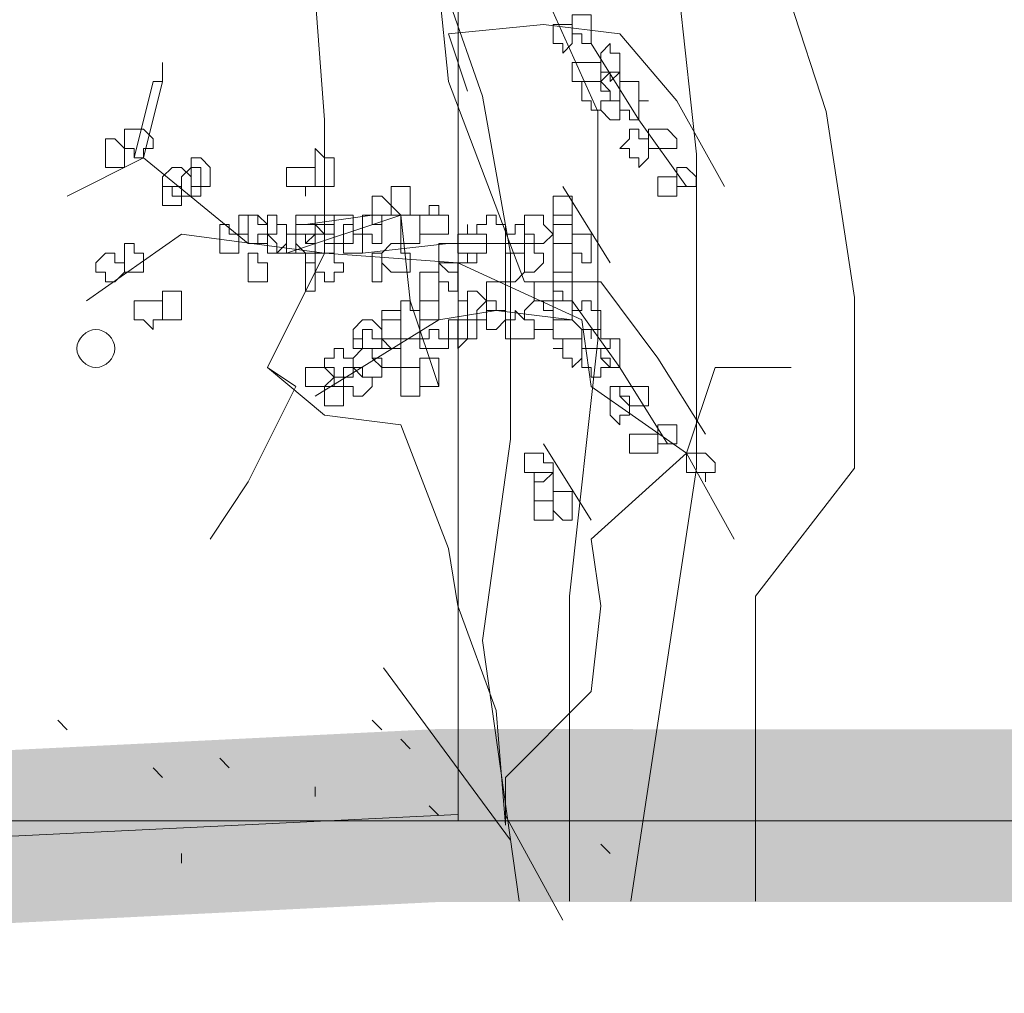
# Model space of a CAD drawing. Header units: millimetres. Extents: x 16698 to 93787, y -21104 to 39413.
# Tile 220 of 256: x 53378 to 53395, y 19717 to 19734. Entities that reach past the tile are written whole.
import ezdxf

# ---------------------------------------------------------------- set-up
doc = ezdxf.new("R2010")
doc.units = ezdxf.units.MM
doc.linetypes.add('HIDDEN', pattern=[9.525, 6.35, -3.175])
for name, color, linetype, lineweight in [('!MODUS_OPIS', 3, 'Continuous', 13), ('__MODUS_ŚCIANY', 2, 'Continuous', 35), ('_MODUS - zielen', 66, 'Continuous', 9), ('Widok', 1, 'Continuous', 15)]:
    doc.layers.add(name, color=color, linetype=linetype, lineweight=lineweight)

msp = doc.modelspace()

# ---------------------------------------------------------------- linework, layer by layer
at = {"layer": '!MODUS_OPIS', "linetype": 'HIDDEN', "ltscale": 2}
msp.add_lwpolyline([(53882.10383, 19719.92356), (46153.69964, 19719.92356)], dxfattribs=at)
at = {"layer": '__MODUS_ŚCIANY', "ltscale": 2, "const_width": 3}
msp.add_lwpolyline([(51921.59792, 19704.92356), (53078.13625, 19704.92356), (53384.79919, 19720.01898), (53624.88625, 19719.92356), (53630.88625, 19719.92356), (53800.13625, 19719.92356), (53900.13625, 19719.92356), (54516.33569, 19720.43431), (54758.95855, 19689.92356)], dxfattribs=at)
at = {"layer": '_MODUS - zielen', "transparency": 33554687}
for p, q in [((53385.55477, 19732.50794), (53383.83695, 19737.45491)), ((53387.55889, 19732.24134), (53385.55477, 19736.71435)), ((53389.27672, 19731.50078), (53388.78591, 19735.97378)), ((53391.52625, 19732.24134), (53390.79004, 19734.49265)), ((53386.04557, 19729.78267), (53385.55477, 19732.50794)), ((53387.55889, 19728.27192), (53387.55889, 19732.24134)), ((53392.01705, 19729.01248), (53391.52625, 19732.24134)), ((53389.27672, 19726.05023), (53389.27672, 19731.50078)), ((53386.04557, 19726.55381), (53386.04557, 19729.78267)), ((53392.01705, 19726.05023), (53392.01705, 19729.01248)), ((53387.06809, 19723.82854), (53387.55889, 19728.27192)), ((53385.55477, 19723.05835), (53386.04557, 19726.55381)), ((53388.13357, 19718.52981), (53389.27672, 19726.05023)), ((53390.29923, 19723.82854), (53392.01705, 19726.05023)), ((53387.06809, 19718.52981), (53387.06809, 19723.82854)), ((53390.29923, 19718.52981), (53390.29923, 19723.82854)), ((53386.19607, 19718.52981), (53385.55477, 19723.05835)), ((53386.04557, 19719.59251), (53383.83695, 19722.58439))]:
    msp.add_line(p, q, dxfattribs=at)
for points in [[(53386.28836, 19729.28494), (53384.96465, 19732.75967), (53384.79919, 19734.4143), (53385.29558, 19736.2344), (53386.1229, 19737.55811), (53386.78475, 19739.21274), (53386.95022, 19742.52201)], [(53382.81363, 19729.78133), (53382.81363, 19732.09782), (53382.64817, 19734.24884), (53382.15177, 19735.73801), (53382.15177, 19737.22718), (53380.6626, 19738.55089), (53379.17343, 19740.04006), (53377.68426, 19741.36377)], [(53385.29558, 19732.59421), (53384.96465, 19733.58699), (53386.61929, 19733.75245), (53387.943, 19733.58699), (53388.93578, 19732.42874), (53389.76309, 19730.93957)], [(53387.44661, 19733.42152), (53388.27392, 19732.09782), (53389.10124, 19730.93957)], [(53380.00075, 19733.0906), (53380.00075, 19732.75967), (53380.00075, 19732.75967)], [(53379.83529, 19732.75967), (53379.50436, 19731.43596), (53379.50436, 19731.43596)], [(53379.83529, 19732.75967), (53380.00075, 19732.75967), (53379.66982, 19731.43596), (53379.50436, 19731.43596)], [(53381.48992, 19729.94679), (53379.66982, 19731.43596), (53378.34612, 19730.77411)], [(53386.95022, 19730.93957), (53387.77753, 19729.61586), (53387.77753, 19729.61586)], [(53384.3028, 19728.95401), (53384.13734, 19730.44318), (53382.15177, 19729.78133)], [(53384.79919, 19730.44318), (53383.64095, 19730.44318), (53382.4827, 19730.27772)], [(53382.81363, 19729.78133), (53380.33168, 19730.11225), (53378.67704, 19728.95401)], [(53386.45382, 19729.94679), (53384.96465, 19729.94679), (53383.47548, 19729.78133)], [(53382.81363, 19729.78133), (53381.82085, 19727.79577), (53382.31724, 19727.46484), (53381.48992, 19725.8102), (53380.82807, 19724.81742)], [(53382.81363, 19729.78133), (53385.13012, 19729.61586), (53387.28114, 19728.62308)], [(53386.28836, 19729.28494), (53387.61207, 19729.28494), (53387.61207, 19729.28494)], [(53387.61207, 19729.28494), (53388.60485, 19727.96123), (53389.43217, 19726.63752)], [(53384.79919, 19727.46484), (53384.3028, 19728.95401), (53384.3028, 19728.95401)], [(53387.11568, 19728.95401), (53387.943, 19727.79577), (53388.77031, 19726.47206)], [(53385.79197, 19728.78855), (53384.79919, 19728.62308), (53382.64817, 19727.29938)], [(53387.11568, 19728.62308), (53385.79197, 19728.78855), (53385.79197, 19728.78855)], [(53387.28114, 19728.62308), (53387.44661, 19727.46484), (53389.10124, 19726.3066), (53389.92856, 19724.81742)], [(53385.95743, 19719.85352), (53385.79197, 19721.83908), (53385.13012, 19723.65918), (53384.96465, 19724.65196), (53384.13734, 19726.80299), (53382.81363, 19726.96845), (53381.82085, 19727.79577)], [(53385.95743, 19719.85352), (53385.95743, 19720.68084), (53387.44661, 19722.17001), (53387.61207, 19723.65918), (53387.44661, 19724.81742), (53389.10124, 19726.3066), (53389.59763, 19727.79577), (53390.92134, 19727.79577)], [(53386.61929, 19726.47206), (53387.44661, 19725.14835), (53387.44661, 19725.14835)], [(53378.34612, 19721.50815), (53378.18065, 19721.67362), (53378.18065, 19721.67362)], [(53383.80641, 19721.50815), (53383.64095, 19721.67362), (53383.64095, 19721.67362)], [(53384.3028, 19721.17723), (53384.13734, 19721.34269), (53384.13734, 19721.34269)], [(53381.15899, 19720.8463), (53380.99353, 19721.01176), (53380.99353, 19721.01176)], [(53380.00075, 19720.68084), (53379.83529, 19720.8463), (53379.83529, 19720.8463)], [(53382.64817, 19720.34991), (53382.64817, 19720.51537), (53382.64817, 19720.51537)], [(53384.79919, 19720.01898), (53384.63373, 19720.18445), (53384.63373, 19720.18445)], [(53386.95022, 19718.19889), (53385.95743, 19720.01898), (53385.95743, 19720.01898)], [(53387.77753, 19719.35713), (53387.61207, 19719.52259), (53387.61207, 19719.52259)], [(53380.33168, 19719.19167), (53380.33168, 19719.35713), (53380.33168, 19719.35713)]]:
    msp.add_lwpolyline(points, dxfattribs=at)
for points in [[(53387.28114, 19733.91791), (53387.11568, 19733.91791), (53387.11568, 19733.75245), (53387.11568, 19733.58699), (53387.11568, 19733.58699), (53387.28114, 19733.58699), (53387.28114, 19733.42152), (53387.44661, 19733.42152), (53387.44661, 19733.42152), (53387.44661, 19733.58699), (53387.44661, 19733.58699), (53387.44661, 19733.75245), (53387.44661, 19733.91791), (53387.44661, 19733.91791)], [(53386.78475, 19733.75245), (53386.78475, 19733.58699), (53386.78475, 19733.58699), (53386.78475, 19733.58699), (53386.78475, 19733.42152), (53386.78475, 19733.42152), (53386.78475, 19733.42152), (53386.95022, 19733.42152), (53386.95022, 19733.25606), (53387.11568, 19733.42152), (53387.11568, 19733.42152), (53387.11568, 19733.42152), (53387.11568, 19733.58699), (53387.11568, 19733.58699), (53387.11568, 19733.75245), (53386.95022, 19733.75245)], [(53387.77753, 19733.42152), (53387.61207, 19733.25606), (53387.61207, 19733.0906), (53387.61207, 19733.0906), (53387.61207, 19732.92513), (53387.77753, 19732.92513), (53387.77753, 19732.75967), (53387.77753, 19732.75967), (53387.943, 19732.92513), (53387.943, 19733.0906), (53387.943, 19733.0906), (53387.943, 19733.25606), (53387.77753, 19733.25606)], [(53387.28114, 19733.0906), (53387.11568, 19733.0906), (53387.11568, 19732.92513), (53387.11568, 19732.75967), (53387.28114, 19732.75967), (53387.28114, 19732.75967), (53387.44661, 19732.75967), (53387.44661, 19732.75967), (53387.61207, 19732.75967), (53387.61207, 19732.75967), (53387.61207, 19732.92513), (53387.61207, 19733.0906), (53387.44661, 19733.0906), (53387.44661, 19733.0906), (53387.44661, 19733.0906)], [(53387.77753, 19732.92513), (53387.61207, 19732.75967), (53387.61207, 19732.75967), (53387.77753, 19732.59421), (53387.77753, 19732.42874), (53387.77753, 19732.42874), (53387.943, 19732.42874), (53387.943, 19732.42874), (53387.943, 19732.59421), (53387.943, 19732.75967), (53387.943, 19732.75967), (53387.943, 19732.92513)], [(53387.44661, 19732.75967), (53387.44661, 19732.75967), (53387.28114, 19732.75967), (53387.28114, 19732.59421), (53387.28114, 19732.42874), (53387.28114, 19732.42874), (53387.44661, 19732.42874), (53387.44661, 19732.26328), (53387.44661, 19732.26328), (53387.61207, 19732.26328), (53387.61207, 19732.42874), (53387.77753, 19732.42874), (53387.77753, 19732.42874), (53387.77753, 19732.59421), (53387.61207, 19732.59421), (53387.61207, 19732.75967)], [(53388.10846, 19732.75967), (53387.943, 19732.75967), (53387.943, 19732.59421), (53387.943, 19732.42874), (53387.943, 19732.42874), (53387.943, 19732.26328), (53388.10846, 19732.26328), (53388.10846, 19732.09782), (53388.27392, 19732.09782), (53388.27392, 19732.26328), (53388.27392, 19732.42874), (53388.43939, 19732.42874), (53388.27392, 19732.42874), (53388.27392, 19732.59421), (53388.27392, 19732.75967)], [(53387.77753, 19732.42874), (53387.77753, 19732.42874), (53387.61207, 19732.42874), (53387.61207, 19732.26328), (53387.77753, 19732.09782), (53387.77753, 19732.09782), (53387.77753, 19732.09782), (53387.943, 19732.09782), (53387.943, 19732.09782), (53387.943, 19732.09782), (53387.943, 19732.26328), (53387.943, 19732.42874), (53387.943, 19732.42874), (53387.943, 19732.42874)], [(53379.50436, 19731.93235), (53379.50436, 19731.93235), (53379.3389, 19731.93235), (53379.3389, 19731.76689), (53379.3389, 19731.60143), (53379.50436, 19731.60143), (53379.50436, 19731.43596), (53379.50436, 19731.43596), (53379.66982, 19731.43596), (53379.66982, 19731.60143), (53379.83529, 19731.60143), (53379.83529, 19731.60143), (53379.83529, 19731.76689), (53379.66982, 19731.93235)], [(53388.10846, 19731.93235), (53388.10846, 19731.76689), (53387.943, 19731.60143), (53388.10846, 19731.60143), (53388.10846, 19731.43596), (53388.27392, 19731.43596), (53388.27392, 19731.2705), (53388.27392, 19731.2705), (53388.43939, 19731.43596), (53388.43939, 19731.60143), (53388.43939, 19731.60143), (53388.43939, 19731.76689), (53388.27392, 19731.76689), (53388.27392, 19731.93235), (53388.27392, 19731.93235)], [(53388.60485, 19731.93235), (53388.43939, 19731.93235), (53388.43939, 19731.93235), (53388.43939, 19731.76689), (53388.43939, 19731.60143), (53388.60485, 19731.60143), (53388.60485, 19731.60143), (53388.60485, 19731.60143), (53388.77031, 19731.60143), (53388.77031, 19731.60143), (53388.93578, 19731.60143), (53388.93578, 19731.76689), (53388.77031, 19731.93235), (53388.77031, 19731.93235)], [(53379.17343, 19731.76689), (53379.00797, 19731.76689), (53379.00797, 19731.60143), (53379.00797, 19731.60143), (53379.00797, 19731.43596), (53379.00797, 19731.2705), (53379.17343, 19731.2705), (53379.17343, 19731.2705), (53379.3389, 19731.2705), (53379.3389, 19731.43596), (53379.3389, 19731.60143), (53379.3389, 19731.60143)], [(53382.64817, 19731.43596), (53382.64817, 19731.43596), (53382.64817, 19731.2705), (53382.64817, 19731.2705), (53382.64817, 19731.10504), (53382.64817, 19731.10504), (53382.64817, 19730.93957), (53382.81363, 19730.93957), (53382.97909, 19730.93957), (53382.97909, 19731.10504), (53382.97909, 19731.2705), (53382.97909, 19731.2705), (53382.97909, 19731.43596), (53382.81363, 19731.43596), (53382.64817, 19731.60143)], [(53380.6626, 19731.43596), (53380.49714, 19731.43596), (53380.49714, 19731.2705), (53380.49714, 19731.2705), (53380.49714, 19731.10504), (53380.49714, 19730.93957), (53380.6626, 19730.93957), (53380.6626, 19730.93957), (53380.82807, 19730.93957), (53380.82807, 19731.10504), (53380.82807, 19731.2705), (53380.82807, 19731.2705)], [(53380.16621, 19731.2705), (53380.00075, 19731.10504), (53380.00075, 19730.93957), (53380.00075, 19730.93957), (53380.16621, 19730.93957), (53380.16621, 19730.77411), (53380.33168, 19730.77411), (53380.33168, 19730.77411), (53380.49714, 19730.77411), (53380.49714, 19730.93957), (53380.49714, 19730.93957), (53380.49714, 19731.10504), (53380.33168, 19731.2705), (53380.33168, 19731.2705)], [(53380.33168, 19731.10504), (53380.33168, 19730.93957), (53380.33168, 19730.93957), (53380.33168, 19730.77411), (53380.49714, 19730.77411), (53380.49714, 19730.77411), (53380.6626, 19730.77411), (53380.6626, 19730.77411), (53380.6626, 19730.77411), (53380.6626, 19730.93957), (53380.6626, 19730.93957), (53380.6626, 19731.10504), (53380.6626, 19731.10504), (53380.6626, 19731.2705), (53380.49714, 19731.2705)], [(53382.31724, 19731.2705), (53382.31724, 19731.2705), (53382.15177, 19731.2705), (53382.15177, 19731.10504), (53382.15177, 19730.93957), (53382.31724, 19730.93957), (53382.31724, 19730.93957), (53382.4827, 19730.93957), (53382.4827, 19730.77411), (53382.4827, 19730.77411), (53382.4827, 19730.93957), (53382.64817, 19730.93957), (53382.64817, 19730.93957), (53382.64817, 19731.10504), (53382.64817, 19731.2705), (53382.4827, 19731.2705), (53382.4827, 19731.2705), (53382.4827, 19731.2705)], [(53388.93578, 19731.2705), (53388.93578, 19731.2705), (53388.93578, 19731.10504), (53388.93578, 19730.93957), (53388.93578, 19730.93957), (53389.10124, 19730.93957), (53389.10124, 19730.93957), (53389.2667, 19730.93957), (53389.2667, 19730.93957), (53389.2667, 19731.10504), (53389.10124, 19731.2705), (53389.10124, 19731.2705)], [(53388.60485, 19731.10504), (53388.60485, 19731.10504), (53388.60485, 19730.93957), (53388.60485, 19730.93957), (53388.60485, 19730.77411), (53388.60485, 19730.77411), (53388.77031, 19730.77411), (53388.93578, 19730.77411), (53388.93578, 19730.77411), (53388.93578, 19730.93957), (53388.93578, 19730.93957), (53388.93578, 19731.10504), (53388.77031, 19731.10504)], [(53380.00075, 19730.93957), (53380.00075, 19730.93957), (53380.00075, 19730.77411), (53380.00075, 19730.77411), (53380.00075, 19730.77411), (53380.00075, 19730.60864), (53380.16621, 19730.60864), (53380.33168, 19730.60864), (53380.33168, 19730.60864), (53380.33168, 19730.77411), (53380.33168, 19730.77411), (53380.33168, 19730.93957), (53380.33168, 19730.93957), (53380.16621, 19730.93957)], [(53384.13734, 19730.93957), (53383.97187, 19730.93957), (53383.97187, 19730.77411), (53383.97187, 19730.77411), (53383.97187, 19730.60864), (53384.13734, 19730.44318), (53384.13734, 19730.44318), (53384.3028, 19730.44318), (53384.3028, 19730.60864), (53384.3028, 19730.77411), (53384.3028, 19730.77411), (53384.3028, 19730.93957)], [(53383.64095, 19730.77411), (53383.64095, 19730.77411), (53383.64095, 19730.77411), (53383.64095, 19730.60864), (53383.64095, 19730.44318), (53383.64095, 19730.44318), (53383.64095, 19730.27772), (53383.80641, 19730.27772), (53383.80641, 19730.27772), (53383.80641, 19730.44318), (53383.97187, 19730.44318), (53383.97187, 19730.44318), (53383.97187, 19730.60864), (53383.80641, 19730.77411), (53383.80641, 19730.77411)], [(53386.78475, 19730.77411), (53386.78475, 19730.77411), (53386.78475, 19730.60864), (53386.78475, 19730.44318), (53386.78475, 19730.44318), (53386.78475, 19730.27772), (53386.95022, 19730.27772), (53387.11568, 19730.27772), (53387.11568, 19730.44318), (53387.11568, 19730.44318), (53387.11568, 19730.60864), (53387.11568, 19730.77411), (53386.95022, 19730.77411)], [(53384.63373, 19730.60864), (53384.63373, 19730.44318), (53384.46826, 19730.44318), (53384.46826, 19730.44318), (53384.46826, 19730.27772), (53384.46826, 19730.11225), (53384.63373, 19730.11225), (53384.63373, 19730.11225), (53384.79919, 19730.11225), (53384.79919, 19730.11225), (53384.79919, 19730.11225), (53384.96465, 19730.11225), (53384.96465, 19730.27772), (53384.96465, 19730.44318), (53384.79919, 19730.44318), (53384.79919, 19730.44318), (53384.79919, 19730.44318), (53384.79919, 19730.60864)], [(53381.48992, 19730.44318), (53381.32446, 19730.44318), (53381.32446, 19730.27772), (53381.32446, 19730.11225), (53381.32446, 19730.11225), (53381.48992, 19730.11225), (53381.48992, 19729.94679), (53381.48992, 19729.94679), (53381.65538, 19729.94679), (53381.65538, 19730.11225), (53381.82085, 19730.11225), (53381.82085, 19730.11225), (53381.82085, 19730.27772), (53381.65538, 19730.27772), (53381.65538, 19730.44318)], [(53381.48992, 19730.44318), (53381.48992, 19730.44318), (53381.48992, 19730.27772), (53381.48992, 19730.11225), (53381.48992, 19730.11225), (53381.48992, 19729.94679), (53381.48992, 19729.94679), (53381.65538, 19729.94679), (53381.82085, 19729.94679), (53381.82085, 19730.11225), (53381.82085, 19730.11225), (53381.82085, 19730.27772), (53381.65538, 19730.44318)], [(53381.82085, 19730.44318), (53381.82085, 19730.27772), (53381.82085, 19730.11225), (53381.82085, 19730.11225), (53381.82085, 19729.94679), (53381.82085, 19729.94679), (53381.82085, 19729.78133), (53381.98631, 19729.78133), (53382.15177, 19729.94679), (53382.15177, 19730.11225), (53382.15177, 19730.11225), (53382.15177, 19730.27772), (53381.98631, 19730.27772), (53381.98631, 19730.44318)], [(53382.4827, 19730.44318), (53382.31724, 19730.44318), (53382.31724, 19730.44318), (53382.31724, 19730.27772), (53382.31724, 19730.11225), (53382.4827, 19730.11225), (53382.4827, 19730.11225), (53382.4827, 19729.94679), (53382.64817, 19730.11225), (53382.64817, 19730.11225), (53382.64817, 19730.27772), (53382.64817, 19730.27772), (53382.64817, 19730.44318)], [(53382.64817, 19730.44318), (53382.64817, 19730.44318), (53382.64817, 19730.44318), (53382.64817, 19730.27772), (53382.64817, 19730.11225), (53382.64817, 19730.11225), (53382.64817, 19730.11225), (53382.81363, 19730.11225), (53382.81363, 19729.94679), (53382.97909, 19729.94679), (53382.97909, 19730.11225), (53382.97909, 19730.11225), (53382.97909, 19730.11225), (53382.97909, 19730.27772), (53382.97909, 19730.44318), (53382.97909, 19730.44318), (53382.81363, 19730.44318)], [(53382.97909, 19730.44318), (53382.97909, 19730.44318), (53382.97909, 19730.27772), (53382.97909, 19730.11225), (53382.97909, 19730.11225), (53382.97909, 19729.94679), (53383.14456, 19729.94679), (53383.31002, 19729.94679), (53383.31002, 19730.11225), (53383.31002, 19730.11225), (53383.31002, 19730.11225), (53383.31002, 19730.11225), (53383.31002, 19730.27772), (53383.31002, 19730.44318), (53383.14456, 19730.44318)], [(53383.64095, 19730.44318), (53383.47548, 19730.44318), (53383.47548, 19730.27772), (53383.47548, 19730.11225), (53383.47548, 19730.11225), (53383.64095, 19730.11225), (53383.64095, 19729.94679), (53383.64095, 19729.94679), (53383.80641, 19729.94679), (53383.80641, 19730.11225), (53383.80641, 19730.11225), (53383.80641, 19730.11225), (53383.80641, 19730.27772), (53383.80641, 19730.27772), (53383.80641, 19730.44318)], [(53384.13734, 19730.44318), (53384.13734, 19730.27772), (53384.13734, 19730.11225), (53384.13734, 19730.11225), (53384.13734, 19729.94679), (53384.3028, 19729.94679), (53384.46826, 19729.94679), (53384.46826, 19729.94679), (53384.46826, 19730.11225), (53384.46826, 19730.11225), (53384.46826, 19730.27772), (53384.46826, 19730.44318), (53384.3028, 19730.44318)], [(53385.62651, 19730.44318), (53385.62651, 19730.27772), (53385.46104, 19730.27772), (53385.46104, 19730.11225), (53385.62651, 19730.11225), (53385.62651, 19729.94679), (53385.62651, 19729.94679), (53385.79197, 19729.94679), (53385.95743, 19729.94679), (53385.95743, 19730.11225), (53385.95743, 19730.11225), (53385.95743, 19730.27772), (53385.79197, 19730.27772), (53385.79197, 19730.44318)], [(53386.45382, 19730.44318), (53386.28836, 19730.44318), (53386.28836, 19730.27772), (53386.28836, 19730.11225), (53386.28836, 19730.11225), (53386.45382, 19730.11225), (53386.45382, 19729.94679), (53386.45382, 19729.94679), (53386.61929, 19729.94679), (53386.78475, 19730.11225), (53386.78475, 19730.11225), (53386.61929, 19730.27772), (53386.61929, 19730.44318)], [(53386.78475, 19730.44318), (53386.78475, 19730.27772), (53386.78475, 19730.11225), (53386.78475, 19730.11225), (53386.78475, 19730.11225), (53386.78475, 19729.94679), (53386.95022, 19729.94679), (53387.11568, 19729.94679), (53387.11568, 19729.94679), (53387.11568, 19730.11225), (53387.11568, 19730.11225), (53387.11568, 19730.27772), (53387.11568, 19730.27772), (53387.11568, 19730.44318), (53386.95022, 19730.44318)], [(53380.99353, 19730.27772), (53380.99353, 19730.11225), (53380.99353, 19730.11225), (53380.99353, 19729.94679), (53380.99353, 19729.78133), (53381.15899, 19729.78133), (53381.15899, 19729.78133), (53381.15899, 19729.78133), (53381.32446, 19729.78133), (53381.32446, 19729.94679), (53381.32446, 19730.11225), (53381.32446, 19730.11225), (53381.15899, 19730.11225), (53381.15899, 19730.27772), (53381.15899, 19730.27772)], [(53381.98631, 19730.27772), (53381.98631, 19730.11225), (53381.82085, 19730.11225), (53381.82085, 19730.11225), (53381.98631, 19729.94679), (53381.98631, 19729.78133), (53382.15177, 19729.78133), (53382.15177, 19729.78133), (53382.31724, 19729.78133), (53382.31724, 19729.94679), (53382.31724, 19730.11225), (53382.31724, 19730.11225), (53382.15177, 19730.11225), (53382.15177, 19730.27772), (53382.15177, 19730.27772)], [(53382.4827, 19730.27772), (53382.31724, 19730.27772), (53382.31724, 19730.11225), (53382.31724, 19730.11225), (53382.31724, 19729.94679), (53382.4827, 19729.78133), (53382.4827, 19729.78133), (53382.64817, 19729.78133), (53382.64817, 19729.94679), (53382.64817, 19729.94679), (53382.64817, 19730.11225), (53382.64817, 19730.11225), (53382.64817, 19730.27772)], [(53382.64817, 19730.11225), (53382.4827, 19730.11225), (53382.4827, 19729.94679), (53382.64817, 19729.94679), (53382.64817, 19729.78133), (53382.64817, 19729.78133), (53382.81363, 19729.78133), (53382.97909, 19729.78133), (53382.97909, 19729.94679), (53382.97909, 19730.11225), (53382.81363, 19730.11225), (53382.64817, 19730.27772)], [(53382.64817, 19730.27772), (53382.64817, 19730.27772), (53382.64817, 19730.11225), (53382.64817, 19730.11225), (53382.64817, 19729.94679), (53382.64817, 19729.78133), (53382.81363, 19729.78133), (53382.97909, 19729.78133), (53382.97909, 19729.94679), (53382.97909, 19730.11225), (53382.97909, 19730.11225), (53382.97909, 19730.27772), (53382.81363, 19730.27772)], [(53383.31002, 19730.27772), (53383.14456, 19730.27772), (53383.14456, 19730.11225), (53383.14456, 19730.11225), (53383.14456, 19729.94679), (53383.14456, 19729.78133), (53383.31002, 19729.78133), (53383.31002, 19729.78133), (53383.31002, 19729.78133), (53383.31002, 19729.78133), (53383.47548, 19729.78133), (53383.47548, 19729.94679), (53383.47548, 19730.11225), (53383.47548, 19730.11225), (53383.31002, 19730.11225)], [(53385.29558, 19730.11225), (53385.13012, 19730.11225), (53385.13012, 19730.11225), (53385.13012, 19729.94679), (53385.13012, 19729.78133), (53385.29558, 19729.78133), (53385.29558, 19729.78133), (53385.29558, 19729.78133), (53385.46104, 19729.78133), (53385.46104, 19729.78133), (53385.62651, 19729.78133), (53385.62651, 19729.94679), (53385.62651, 19730.11225), (53385.46104, 19730.11225), (53385.46104, 19730.11225), (53385.29558, 19730.11225), (53385.29558, 19730.27772), (53385.29558, 19730.27772)], [(53386.1229, 19730.11225), (53385.95743, 19730.11225), (53385.95743, 19730.11225), (53385.95743, 19729.94679), (53385.95743, 19729.78133), (53386.1229, 19729.78133), (53386.1229, 19729.78133), (53386.28836, 19729.78133), (53386.28836, 19729.78133), (53386.28836, 19729.78133), (53386.28836, 19729.94679), (53386.28836, 19730.11225), (53386.28836, 19730.11225), (53386.28836, 19730.11225), (53386.28836, 19730.27772), (53386.1229, 19730.27772)], [(53382.31724, 19730.11225), (53382.31724, 19730.11225), (53382.15177, 19730.11225), (53382.15177, 19729.94679), (53382.15177, 19729.78133), (53382.31724, 19729.78133), (53382.4827, 19729.78133), (53382.4827, 19729.61586), (53382.4827, 19729.61586), (53382.4827, 19729.78133), (53382.64817, 19729.78133), (53382.64817, 19729.78133), (53382.64817, 19729.94679), (53382.64817, 19730.11225), (53382.4827, 19730.11225), (53382.4827, 19730.11225), (53382.4827, 19730.11225)], [(53385.29558, 19730.11225), (53385.29558, 19730.11225), (53385.13012, 19730.11225), (53385.13012, 19729.94679), (53385.13012, 19729.78133), (53385.29558, 19729.78133), (53385.29558, 19729.78133), (53385.29558, 19729.78133), (53385.29558, 19729.61586), (53385.46104, 19729.61586), (53385.46104, 19729.78133), (53385.62651, 19729.78133), (53385.62651, 19729.78133), (53385.62651, 19729.94679), (53385.62651, 19730.11225), (53385.46104, 19730.11225), (53385.46104, 19730.11225)], [(53387.28114, 19730.11225), (53387.11568, 19730.11225), (53387.11568, 19729.94679), (53387.11568, 19729.78133), (53387.11568, 19729.78133), (53387.28114, 19729.78133), (53387.28114, 19729.61586), (53387.44661, 19729.61586), (53387.44661, 19729.61586), (53387.44661, 19729.78133), (53387.44661, 19729.78133), (53387.44661, 19729.94679), (53387.44661, 19730.11225), (53387.44661, 19730.11225)], [(53379.50436, 19729.94679), (53379.3389, 19729.94679), (53379.3389, 19729.78133), (53379.3389, 19729.78133), (53379.3389, 19729.61586), (53379.3389, 19729.4504), (53379.50436, 19729.4504), (53379.50436, 19729.4504), (53379.50436, 19729.4504), (53379.66982, 19729.4504), (53379.66982, 19729.61586), (53379.66982, 19729.78133), (53379.66982, 19729.78133), (53379.50436, 19729.78133)], [(53383.97187, 19729.94679), (53383.80641, 19729.78133), (53383.80641, 19729.78133), (53383.80641, 19729.61586), (53383.97187, 19729.4504), (53384.13734, 19729.4504), (53384.13734, 19729.4504), (53384.13734, 19729.4504), (53384.13734, 19729.4504), (53384.3028, 19729.4504), (53384.3028, 19729.61586), (53384.3028, 19729.78133), (53384.13734, 19729.78133), (53384.13734, 19729.94679)], [(53384.96465, 19729.94679), (53384.79919, 19729.94679), (53384.79919, 19729.78133), (53384.79919, 19729.78133), (53384.79919, 19729.61586), (53384.96465, 19729.4504), (53385.13012, 19729.4504), (53385.13012, 19729.4504), (53385.13012, 19729.61586), (53385.29558, 19729.61586), (53385.29558, 19729.78133), (53385.13012, 19729.78133), (53385.13012, 19729.94679), (53385.13012, 19729.94679)], [(53386.28836, 19729.94679), (53386.28836, 19729.94679), (53386.28836, 19729.78133), (53386.28836, 19729.78133), (53386.28836, 19729.61586), (53386.28836, 19729.61586), (53386.28836, 19729.4504), (53386.45382, 19729.4504), (53386.45382, 19729.4504), (53386.61929, 19729.61586), (53386.61929, 19729.78133), (53386.61929, 19729.78133), (53386.45382, 19729.78133), (53386.45382, 19729.94679), (53386.45382, 19729.94679)], [(53386.78475, 19729.94679), (53386.78475, 19729.78133), (53386.78475, 19729.78133), (53386.78475, 19729.78133), (53386.78475, 19729.61586), (53386.78475, 19729.61586), (53386.78475, 19729.4504), (53386.95022, 19729.4504), (53386.95022, 19729.4504), (53387.11568, 19729.4504), (53387.11568, 19729.4504), (53387.11568, 19729.61586), (53387.11568, 19729.78133), (53387.11568, 19729.78133), (53387.11568, 19729.78133), (53387.11568, 19729.94679), (53386.95022, 19729.94679)], [(53379.00797, 19729.78133), (53378.84251, 19729.61586), (53378.84251, 19729.4504), (53378.84251, 19729.4504), (53379.00797, 19729.4504), (53379.00797, 19729.28494), (53379.17343, 19729.28494), (53379.17343, 19729.28494), (53379.3389, 19729.4504), (53379.3389, 19729.4504), (53379.3389, 19729.61586), (53379.17343, 19729.61586), (53379.17343, 19729.78133), (53379.17343, 19729.78133)], [(53381.48992, 19729.78133), (53381.48992, 19729.61586), (53381.48992, 19729.4504), (53381.48992, 19729.4504), (53381.48992, 19729.28494), (53381.48992, 19729.28494), (53381.48992, 19729.28494), (53381.65538, 19729.28494), (53381.82085, 19729.28494), (53381.82085, 19729.4504), (53381.82085, 19729.4504), (53381.82085, 19729.61586), (53381.65538, 19729.61586), (53381.65538, 19729.78133)], [(53382.81363, 19729.78133), (53382.64817, 19729.78133), (53382.64817, 19729.61586), (53382.64817, 19729.4504), (53382.64817, 19729.4504), (53382.81363, 19729.4504), (53382.81363, 19729.28494), (53382.97909, 19729.28494), (53382.97909, 19729.28494), (53382.97909, 19729.4504), (53383.14456, 19729.4504), (53383.14456, 19729.4504), (53383.14456, 19729.61586), (53382.97909, 19729.61586), (53382.97909, 19729.78133), (53382.97909, 19729.78133)], [(53383.64095, 19729.78133), (53383.64095, 19729.78133), (53383.64095, 19729.61586), (53383.64095, 19729.4504), (53383.64095, 19729.4504), (53383.64095, 19729.28494), (53383.80641, 19729.28494), (53383.80641, 19729.28494), (53383.80641, 19729.4504), (53383.80641, 19729.4504), (53383.80641, 19729.61586), (53383.80641, 19729.78133), (53383.80641, 19729.78133)], [(53385.95743, 19729.78133), (53385.95743, 19729.78133), (53385.95743, 19729.61586), (53385.95743, 19729.4504), (53385.95743, 19729.4504), (53385.95743, 19729.4504), (53385.95743, 19729.28494), (53386.1229, 19729.28494), (53386.28836, 19729.4504), (53386.28836, 19729.4504), (53386.28836, 19729.61586), (53386.28836, 19729.78133), (53386.1229, 19729.78133), (53386.1229, 19729.78133)], [(53382.4827, 19729.61586), (53382.4827, 19729.4504), (53382.4827, 19729.4504), (53382.4827, 19729.28494), (53382.4827, 19729.28494), (53382.4827, 19729.28494), (53382.4827, 19729.11947), (53382.64817, 19729.11947), (53382.64817, 19729.28494), (53382.64817, 19729.28494), (53382.64817, 19729.4504), (53382.64817, 19729.4504), (53382.64817, 19729.4504), (53382.64817, 19729.61586)], [(53384.79919, 19729.61586), (53384.79919, 19729.4504), (53384.79919, 19729.4504), (53384.79919, 19729.4504), (53384.79919, 19729.28494), (53384.79919, 19729.28494), (53384.79919, 19729.28494), (53384.96465, 19729.28494), (53384.96465, 19729.11947), (53385.13012, 19729.11947), (53385.13012, 19729.28494), (53385.13012, 19729.28494), (53385.13012, 19729.28494), (53385.13012, 19729.4504), (53385.13012, 19729.4504), (53385.13012, 19729.61586), (53384.96465, 19729.61586)], [(53384.46826, 19729.4504), (53384.46826, 19729.4504), (53384.46826, 19729.28494), (53384.46826, 19729.28494), (53384.46826, 19729.11947), (53384.46826, 19728.95401), (53384.63373, 19728.95401), (53384.79919, 19728.95401), (53384.79919, 19729.11947), (53384.79919, 19729.28494), (53384.79919, 19729.28494), (53384.79919, 19729.4504), (53384.63373, 19729.4504)], [(53386.78475, 19729.4504), (53386.78475, 19729.4504), (53386.78475, 19729.28494), (53386.78475, 19729.28494), (53386.78475, 19729.11947), (53386.78475, 19728.95401), (53386.95022, 19728.95401), (53387.11568, 19728.95401), (53387.11568, 19729.11947), (53387.11568, 19729.11947), (53387.11568, 19729.28494), (53387.11568, 19729.28494), (53387.11568, 19729.4504), (53386.95022, 19729.4504)], [(53385.62651, 19729.28494), (53385.62651, 19729.28494), (53385.62651, 19729.28494), (53385.62651, 19729.11947), (53385.62651, 19728.95401), (53385.62651, 19728.95401), (53385.62651, 19728.95401), (53385.62651, 19728.78855), (53385.79197, 19728.78855), (53385.95743, 19728.78855), (53385.95743, 19728.95401), (53385.95743, 19728.95401), (53385.95743, 19728.95401), (53385.95743, 19729.11947), (53385.95743, 19729.11947), (53385.95743, 19729.28494), (53385.79197, 19729.28494), (53385.79197, 19729.28494)], [(53386.45382, 19729.28494), (53386.45382, 19729.28494), (53386.45382, 19729.28494), (53386.45382, 19729.11947), (53386.45382, 19728.95401), (53386.45382, 19728.95401), (53386.45382, 19728.95401), (53386.61929, 19728.95401), (53386.78475, 19728.95401), (53386.78475, 19728.95401), (53386.78475, 19729.11947), (53386.78475, 19729.28494), (53386.61929, 19729.28494)], [(53380.00075, 19729.11947), (53380.00075, 19729.11947), (53380.00075, 19728.95401), (53380.00075, 19728.95401), (53380.00075, 19728.78855), (53380.00075, 19728.62308), (53380.16621, 19728.62308), (53380.33168, 19728.62308), (53380.33168, 19728.78855), (53380.33168, 19728.95401), (53380.33168, 19728.95401), (53380.33168, 19729.11947), (53380.16621, 19729.11947)], [(53385.29558, 19729.11947), (53385.29558, 19728.95401), (53385.13012, 19728.95401), (53385.29558, 19728.95401), (53385.29558, 19728.78855), (53385.29558, 19728.62308), (53385.29558, 19728.62308), (53385.46104, 19728.62308), (53385.62651, 19728.62308), (53385.62651, 19728.78855), (53385.62651, 19728.95401), (53385.62651, 19728.95401), (53385.46104, 19729.11947)], [(53386.78475, 19729.11947), (53386.78475, 19729.11947), (53386.78475, 19728.95401), (53386.78475, 19728.95401), (53386.78475, 19728.78855), (53386.78475, 19728.62308), (53386.78475, 19728.62308), (53386.78475, 19728.62308), (53386.95022, 19728.62308), (53387.11568, 19728.62308), (53387.11568, 19728.78855), (53387.11568, 19728.95401), (53387.11568, 19728.95401), (53386.95022, 19728.95401), (53386.95022, 19729.11947)], [(53379.66982, 19728.95401), (53379.66982, 19728.95401), (53379.50436, 19728.95401), (53379.50436, 19728.78855), (53379.50436, 19728.62308), (53379.66982, 19728.62308), (53379.83529, 19728.45762), (53379.83529, 19728.45762), (53379.83529, 19728.62308), (53380.00075, 19728.62308), (53380.00075, 19728.62308), (53380.00075, 19728.78855), (53380.00075, 19728.95401), (53379.83529, 19728.95401), (53379.83529, 19728.95401)], [(53384.13734, 19728.95401), (53384.13734, 19728.78855), (53384.13734, 19728.78855), (53384.13734, 19728.62308), (53384.13734, 19728.62308), (53384.13734, 19728.45762), (53384.13734, 19728.45762), (53384.13734, 19728.29216), (53384.3028, 19728.29216), (53384.46826, 19728.29216), (53384.46826, 19728.45762), (53384.46826, 19728.62308), (53384.46826, 19728.62308), (53384.46826, 19728.62308), (53384.46826, 19728.78855), (53384.3028, 19728.78855), (53384.3028, 19728.95401)], [(53384.46826, 19728.95401), (53384.46826, 19728.95401), (53384.46826, 19728.95401), (53384.46826, 19728.78855), (53384.46826, 19728.62308), (53384.46826, 19728.62308), (53384.63373, 19728.62308), (53384.79919, 19728.62308), (53384.79919, 19728.62308), (53384.79919, 19728.62308), (53384.79919, 19728.78855), (53384.79919, 19728.95401), (53384.79919, 19728.95401), (53384.63373, 19728.95401)], [(53385.62651, 19728.95401), (53385.46104, 19728.78855), (53385.46104, 19728.62308), (53385.46104, 19728.62308), (53385.62651, 19728.62308), (53385.62651, 19728.45762), (53385.62651, 19728.45762), (53385.79197, 19728.45762), (53385.95743, 19728.62308), (53385.95743, 19728.62308), (53385.95743, 19728.78855), (53385.79197, 19728.78855), (53385.79197, 19728.95401)], [(53386.45382, 19728.95401), (53386.28836, 19728.78855), (53386.28836, 19728.62308), (53386.28836, 19728.62308), (53386.45382, 19728.62308), (53386.45382, 19728.45762), (53386.45382, 19728.45762), (53386.61929, 19728.45762), (53386.78475, 19728.45762), (53386.78475, 19728.62308), (53386.78475, 19728.62308), (53386.78475, 19728.78855), (53386.61929, 19728.78855), (53386.61929, 19728.95401)], [(53387.28114, 19728.95401), (53387.28114, 19728.78855), (53387.11568, 19728.78855), (53387.11568, 19728.62308), (53387.11568, 19728.62308), (53387.28114, 19728.45762), (53387.44661, 19728.45762), (53387.44661, 19728.29216), (53387.44661, 19728.29216), (53387.44661, 19728.45762), (53387.61207, 19728.45762), (53387.61207, 19728.62308), (53387.61207, 19728.62308), (53387.61207, 19728.78855), (53387.44661, 19728.78855), (53387.44661, 19728.95401), (53387.44661, 19728.95401)], [(53383.80641, 19728.78855), (53383.80641, 19728.78855), (53383.80641, 19728.62308), (53383.80641, 19728.62308), (53383.80641, 19728.45762), (53383.80641, 19728.29216), (53383.80641, 19728.29216), (53383.97187, 19728.29216), (53384.13734, 19728.29216), (53384.13734, 19728.45762), (53384.13734, 19728.45762), (53384.13734, 19728.62308), (53384.13734, 19728.62308), (53384.13734, 19728.62308), (53384.13734, 19728.78855), (53383.97187, 19728.78855)], [(53385.29558, 19728.62308), (53385.13012, 19728.62308), (53385.13012, 19728.62308), (53385.13012, 19728.45762), (53385.13012, 19728.29216), (53385.29558, 19728.29216), (53385.29558, 19728.29216), (53385.29558, 19728.29216), (53385.46104, 19728.29216), (53385.46104, 19728.29216), (53385.46104, 19728.45762), (53385.46104, 19728.62308), (53385.46104, 19728.62308), (53385.29558, 19728.62308), (53385.29558, 19728.78855)], [(53386.1229, 19728.62308), (53385.95743, 19728.62308), (53385.95743, 19728.62308), (53385.95743, 19728.45762), (53385.95743, 19728.29216), (53386.1229, 19728.29216), (53386.1229, 19728.29216), (53386.28836, 19728.29216), (53386.28836, 19728.29216), (53386.28836, 19728.29216), (53386.45382, 19728.29216), (53386.45382, 19728.45762), (53386.45382, 19728.62308), (53386.28836, 19728.62308), (53386.28836, 19728.62308), (53386.28836, 19728.62308), (53386.1229, 19728.78855)], [(53383.47548, 19728.62308), (53383.31002, 19728.45762), (53383.31002, 19728.29216), (53383.47548, 19728.29216), (53383.47548, 19728.12669), (53383.64095, 19728.12669), (53383.64095, 19728.12669), (53383.80641, 19728.12669), (53383.80641, 19728.29216), (53383.80641, 19728.29216), (53383.80641, 19728.45762), (53383.64095, 19728.62308), (53383.64095, 19728.62308)], [(53383.80641, 19728.62308), (53383.80641, 19728.62308), (53383.80641, 19728.45762), (53383.80641, 19728.29216), (53383.80641, 19728.29216), (53383.80641, 19728.29216), (53383.80641, 19728.12669), (53383.97187, 19728.12669), (53384.13734, 19728.12669), (53384.13734, 19728.29216), (53384.13734, 19728.29216), (53384.13734, 19728.45762), (53384.13734, 19728.62308), (53383.97187, 19728.62308), (53383.97187, 19728.62308)], [(53384.96465, 19728.62308), (53384.96465, 19728.62308), (53384.96465, 19728.45762), (53384.96465, 19728.29216), (53384.96465, 19728.29216), (53385.13012, 19728.29216), (53385.13012, 19728.12669), (53385.13012, 19728.12669), (53385.29558, 19728.29216), (53385.29558, 19728.29216), (53385.29558, 19728.45762), (53385.29558, 19728.62308), (53385.13012, 19728.62308), (53385.13012, 19728.62308), (53385.13012, 19728.62308)], [(53386.95022, 19728.62308), (53386.78475, 19728.62308), (53386.78475, 19728.62308), (53386.78475, 19728.45762), (53386.78475, 19728.29216), (53386.95022, 19728.29216), (53387.11568, 19728.29216), (53387.11568, 19728.29216), (53387.11568, 19728.29216), (53387.28114, 19728.29216), (53387.28114, 19728.45762), (53387.11568, 19728.62308), (53387.11568, 19728.62308), (53387.11568, 19728.62308)], [(53383.47548, 19728.45762), (53383.47548, 19728.29216), (53383.31002, 19728.29216), (53383.31002, 19728.29216), (53383.31002, 19728.12669), (53383.47548, 19728.12669), (53383.47548, 19728.12669), (53383.64095, 19728.12669), (53383.64095, 19728.12669), (53383.80641, 19728.12669), (53383.80641, 19728.12669), (53383.80641, 19728.29216), (53383.64095, 19728.29216), (53383.64095, 19728.45762), (53383.64095, 19728.45762)], [(53384.63373, 19728.45762), (53384.63373, 19728.29216), (53384.46826, 19728.29216), (53384.46826, 19728.29216), (53384.46826, 19728.12669), (53384.63373, 19728.12669), (53384.63373, 19728.12669), (53384.79919, 19728.12669), (53384.79919, 19728.12669), (53384.96465, 19728.12669), (53384.96465, 19728.12669), (53384.96465, 19728.29216), (53384.79919, 19728.29216), (53384.79919, 19728.45762), (53384.79919, 19728.45762)], [(53387.44661, 19728.45762), (53387.28114, 19728.45762), (53387.28114, 19728.29216), (53387.28114, 19728.29216), (53387.28114, 19728.12669), (53387.44661, 19728.12669), (53387.44661, 19728.12669), (53387.44661, 19728.12669), (53387.61207, 19728.12669), (53387.61207, 19728.12669), (53387.77753, 19728.12669), (53387.77753, 19728.29216), (53387.61207, 19728.29216), (53387.61207, 19728.45762)], [(53383.80641, 19728.12669), (53383.64095, 19728.12669), (53383.64095, 19727.96123), (53383.80641, 19727.96123), (53383.80641, 19727.79577), (53383.80641, 19727.79577), (53383.97187, 19727.79577), (53384.13734, 19727.79577), (53384.13734, 19727.96123), (53384.13734, 19728.12669), (53383.97187, 19728.12669), (53383.80641, 19728.29216)], [(53386.95022, 19728.29216), (53386.95022, 19728.29216), (53386.95022, 19728.12669), (53386.78475, 19728.12669), (53386.95022, 19728.12669), (53386.95022, 19727.96123), (53387.11568, 19727.96123), (53387.11568, 19727.79577), (53387.11568, 19727.79577), (53387.28114, 19727.96123), (53387.28114, 19728.12669), (53387.28114, 19728.12669), (53387.28114, 19728.29216), (53387.11568, 19728.29216), (53387.11568, 19728.29216), (53387.11568, 19728.29216)], [(53387.77753, 19728.29216), (53387.77753, 19728.12669), (53387.61207, 19728.12669), (53387.61207, 19728.12669), (53387.61207, 19727.96123), (53387.77753, 19727.96123), (53387.77753, 19727.79577), (53387.77753, 19727.79577), (53387.77753, 19727.79577), (53387.943, 19727.79577), (53387.943, 19727.79577), (53387.943, 19727.79577), (53387.943, 19727.96123), (53387.943, 19728.12669), (53387.943, 19728.12669), (53387.943, 19728.12669), (53387.943, 19728.29216)], [(53382.97909, 19728.12669), (53382.97909, 19727.96123), (53382.81363, 19727.96123), (53382.81363, 19727.79577), (53382.81363, 19727.79577), (53382.97909, 19727.79577), (53382.97909, 19727.6303), (53382.97909, 19727.6303), (53383.14456, 19727.6303), (53383.31002, 19727.6303), (53383.31002, 19727.79577), (53383.31002, 19727.79577), (53383.31002, 19727.96123), (53383.14456, 19727.96123), (53383.14456, 19728.12669)], [(53383.47548, 19728.12669), (53383.31002, 19727.96123), (53383.31002, 19727.79577), (53383.31002, 19727.79577), (53383.47548, 19727.6303), (53383.64095, 19727.6303), (53383.64095, 19727.6303), (53383.80641, 19727.6303), (53383.80641, 19727.79577), (53383.80641, 19727.79577), (53383.64095, 19727.96123), (53383.64095, 19728.12669)], [(53387.44661, 19728.12669), (53387.28114, 19728.12669), (53387.28114, 19727.96123), (53387.28114, 19727.79577), (53387.28114, 19727.79577), (53387.44661, 19727.79577), (53387.44661, 19727.6303), (53387.44661, 19727.6303), (53387.61207, 19727.6303), (53387.61207, 19727.79577), (53387.77753, 19727.79577), (53387.77753, 19727.79577), (53387.61207, 19727.96123), (53387.61207, 19728.12669)], [(53384.46826, 19727.96123), (53384.46826, 19727.79577), (53384.46826, 19727.79577), (53384.46826, 19727.6303), (53384.46826, 19727.6303), (53384.46826, 19727.46484), (53384.63373, 19727.46484), (53384.79919, 19727.46484), (53384.79919, 19727.46484), (53384.79919, 19727.6303), (53384.79919, 19727.79577), (53384.79919, 19727.79577), (53384.79919, 19727.79577), (53384.79919, 19727.96123), (53384.63373, 19727.96123)], [(53382.64817, 19727.79577), (53382.4827, 19727.79577), (53382.4827, 19727.79577), (53382.4827, 19727.6303), (53382.4827, 19727.46484), (53382.64817, 19727.46484), (53382.64817, 19727.46484), (53382.64817, 19727.46484), (53382.81363, 19727.46484), (53382.97909, 19727.46484), (53382.97909, 19727.6303), (53382.81363, 19727.79577), (53382.81363, 19727.79577)], [(53383.31002, 19727.79577), (53383.14456, 19727.79577), (53383.14456, 19727.6303), (53383.14456, 19727.46484), (53383.14456, 19727.46484), (53383.31002, 19727.46484), (53383.31002, 19727.29938), (53383.31002, 19727.29938), (53383.47548, 19727.29938), (53383.64095, 19727.46484), (53383.64095, 19727.46484), (53383.64095, 19727.6303), (53383.47548, 19727.6303), (53383.47548, 19727.79577)], [(53384.13734, 19727.79577), (53384.13734, 19727.79577), (53384.13734, 19727.6303), (53384.13734, 19727.46484), (53384.13734, 19727.46484), (53384.13734, 19727.46484), (53384.13734, 19727.29938), (53384.3028, 19727.29938), (53384.46826, 19727.29938), (53384.46826, 19727.46484), (53384.46826, 19727.46484), (53384.46826, 19727.46484), (53384.46826, 19727.6303), (53384.46826, 19727.6303), (53384.46826, 19727.79577), (53384.3028, 19727.79577)], [(53382.97909, 19727.6303), (53382.81363, 19727.46484), (53382.81363, 19727.46484), (53382.81363, 19727.29938), (53382.81363, 19727.13391), (53382.97909, 19727.13391), (53382.97909, 19727.13391), (53382.97909, 19727.13391), (53383.14456, 19727.13391), (53383.14456, 19727.13391), (53383.14456, 19727.29938), (53383.14456, 19727.46484), (53383.14456, 19727.46484), (53382.97909, 19727.46484)], [(53387.77753, 19727.46484), (53387.77753, 19727.29938), (53387.77753, 19727.29938), (53387.77753, 19727.13391), (53387.77753, 19727.13391), (53387.77753, 19726.96845), (53387.77753, 19726.96845), (53387.943, 19726.80299), (53387.943, 19726.80299), (53387.943, 19726.96845), (53388.10846, 19726.96845), (53388.10846, 19727.13391), (53388.10846, 19727.13391), (53387.943, 19727.29938), (53387.943, 19727.46484)], [(53388.10846, 19727.46484), (53388.10846, 19727.46484), (53387.943, 19727.46484), (53387.943, 19727.29938), (53388.10846, 19727.29938), (53388.10846, 19727.13391), (53388.10846, 19727.13391), (53388.27392, 19727.13391), (53388.27392, 19727.13391), (53388.43939, 19727.13391), (53388.43939, 19727.13391), (53388.43939, 19727.29938), (53388.43939, 19727.46484), (53388.43939, 19727.46484), (53388.27392, 19727.46484), (53388.27392, 19727.46484)], [(53388.60485, 19726.80299), (53388.60485, 19726.80299), (53388.60485, 19726.80299), (53388.60485, 19726.63752), (53388.60485, 19726.63752), (53388.60485, 19726.47206), (53388.60485, 19726.47206), (53388.77031, 19726.47206), (53388.93578, 19726.47206), (53388.93578, 19726.63752), (53388.93578, 19726.63752), (53388.93578, 19726.80299), (53388.77031, 19726.80299)], [(53388.27392, 19726.63752), (53388.10846, 19726.63752), (53388.10846, 19726.47206), (53388.10846, 19726.3066), (53388.27392, 19726.3066), (53388.27392, 19726.3066), (53388.27392, 19726.3066), (53388.43939, 19726.3066), (53388.60485, 19726.3066), (53388.60485, 19726.3066), (53388.60485, 19726.47206), (53388.60485, 19726.63752), (53388.43939, 19726.63752), (53388.43939, 19726.63752)], [(53386.45382, 19726.3066), (53386.28836, 19726.3066), (53386.28836, 19726.14113), (53386.28836, 19725.97567), (53386.45382, 19725.97567), (53386.45382, 19725.8102), (53386.45382, 19725.8102), (53386.61929, 19725.8102), (53386.78475, 19725.97567), (53386.78475, 19725.97567), (53386.78475, 19726.14113), (53386.61929, 19726.14113), (53386.61929, 19726.3066)], [(53389.2667, 19726.3066), (53389.10124, 19726.3066), (53389.10124, 19726.14113), (53389.10124, 19725.97567), (53389.2667, 19725.97567), (53389.43217, 19725.97567), (53389.43217, 19725.8102), (53389.43217, 19725.8102), (53389.43217, 19725.97567), (53389.59763, 19725.97567), (53389.59763, 19725.97567), (53389.59763, 19726.14113), (53389.43217, 19726.3066), (53389.43217, 19726.3066)], [(53386.45382, 19725.97567), (53386.45382, 19725.97567), (53386.45382, 19725.8102), (53386.45382, 19725.64474), (53386.45382, 19725.64474), (53386.45382, 19725.47928), (53386.45382, 19725.47928), (53386.61929, 19725.47928), (53386.78475, 19725.47928), (53386.78475, 19725.64474), (53386.78475, 19725.64474), (53386.78475, 19725.64474), (53386.78475, 19725.64474), (53386.78475, 19725.8102), (53386.78475, 19725.97567), (53386.61929, 19725.97567)], [(53386.78475, 19725.64474), (53386.78475, 19725.64474), (53386.78475, 19725.47928), (53386.78475, 19725.47928), (53386.78475, 19725.31381), (53386.95022, 19725.14835), (53387.11568, 19725.14835), (53387.11568, 19725.31381), (53387.11568, 19725.47928), (53387.11568, 19725.47928), (53387.11568, 19725.64474), (53387.11568, 19725.64474), (53386.95022, 19725.64474)], [(53386.45382, 19725.47928), (53386.45382, 19725.47928), (53386.45382, 19725.31381), (53386.45382, 19725.14835), (53386.45382, 19725.14835), (53386.61929, 19725.14835), (53386.78475, 19725.14835), (53386.78475, 19725.14835), (53386.78475, 19725.31381), (53386.78475, 19725.31381), (53386.78475, 19725.47928), (53386.78475, 19725.47928), (53386.61929, 19725.47928)]]:
    msp.add_lwpolyline(points, close=True, dxfattribs=at)
msp.add_open_spline([(53379.17343, 19728.12669), (53379.17343, 19728.29216), (53379.00797, 19728.45762), (53378.84251, 19728.45762), (53378.84251, 19728.45762), (53378.67704, 19728.45762), (53378.51158, 19728.29216), (53378.51158, 19728.12669), (53378.51158, 19728.12669), (53378.51158, 19727.96123), (53378.67704, 19727.79577), (53378.84251, 19727.79577), (53378.84251, 19727.79577), (53379.00797, 19727.79577), (53379.17343, 19727.96123), (53379.17343, 19728.12669)], degree=3, knots=[0, 0, 0, 0, 0.0625, 0.0625, 0.0625, 0.062501, 0.125, 0.125, 0.125, 0.125001, 0.1875, 0.1875, 0.1875, 0.187501, 1, 1, 1, 1], dxfattribs=at)
at = {"layer": 'Widok', "color": 1}
for points in [[(53385.13625, 20117.25689), (53385.13625, 19719.92356), (54515.13625, 19719.92356), (54515.13625, 20056.99022)], [(52051.12628, 20053.3131), (52064.80398, 19705.15144), (53078.12628, 19705.0375), (53385.12628, 19720.0375)]]:
    msp.add_lwpolyline(points, dxfattribs=at)

doc.saveas('drawing.dxf')
